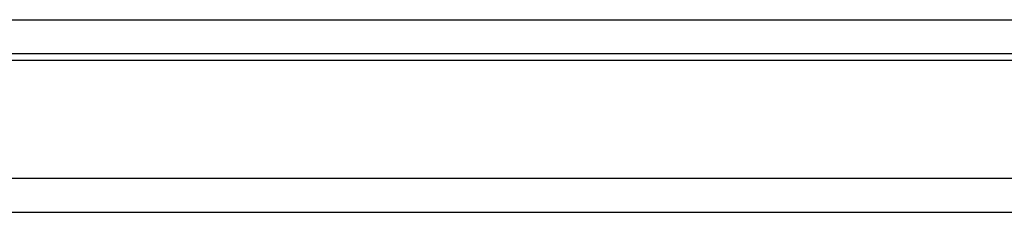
# Model space of a CAD drawing. Header units: millimetres. Extents: x 64 to 440, y -25 to 98.
# Tile 4 of 49: x 299.15 to 342.6, y -4.49 to 4.01. Entities that reach past the tile are written whole.
import ezdxf

# ---------------------------------------------------------------- set-up
doc = ezdxf.new("R2010")
doc.units = ezdxf.units.MM
doc.header["$LTSCALE"] = 0.15
doc.layers.add('2', color=7, linetype='CONTINUOUS', true_color=0xffffff)
doc.layers.add('OUT', color=3, linetype='CONTINUOUS')

msp = doc.modelspace()

# ---------------------------------------------------------------- linework, layer by layer
at = {"layer": '2', "color": 0, "linetype": 'Continuous'}
msp.add_line((236.736, 2.22), (439.522, 2.22), dxfattribs=at)
at = {"layer": 'OUT', "color": 0}
for p, q in [((282.372, 4.01), (351.672, 4.01)), ((351.672, 2.51), (282.372, 2.51)), ((237.945, -2.99), (439.522, -2.99)), ((194.522, -4.49), (439.522, -4.49))]:
    msp.add_line(p, q, dxfattribs=at)

doc.saveas('drawing.dxf')
